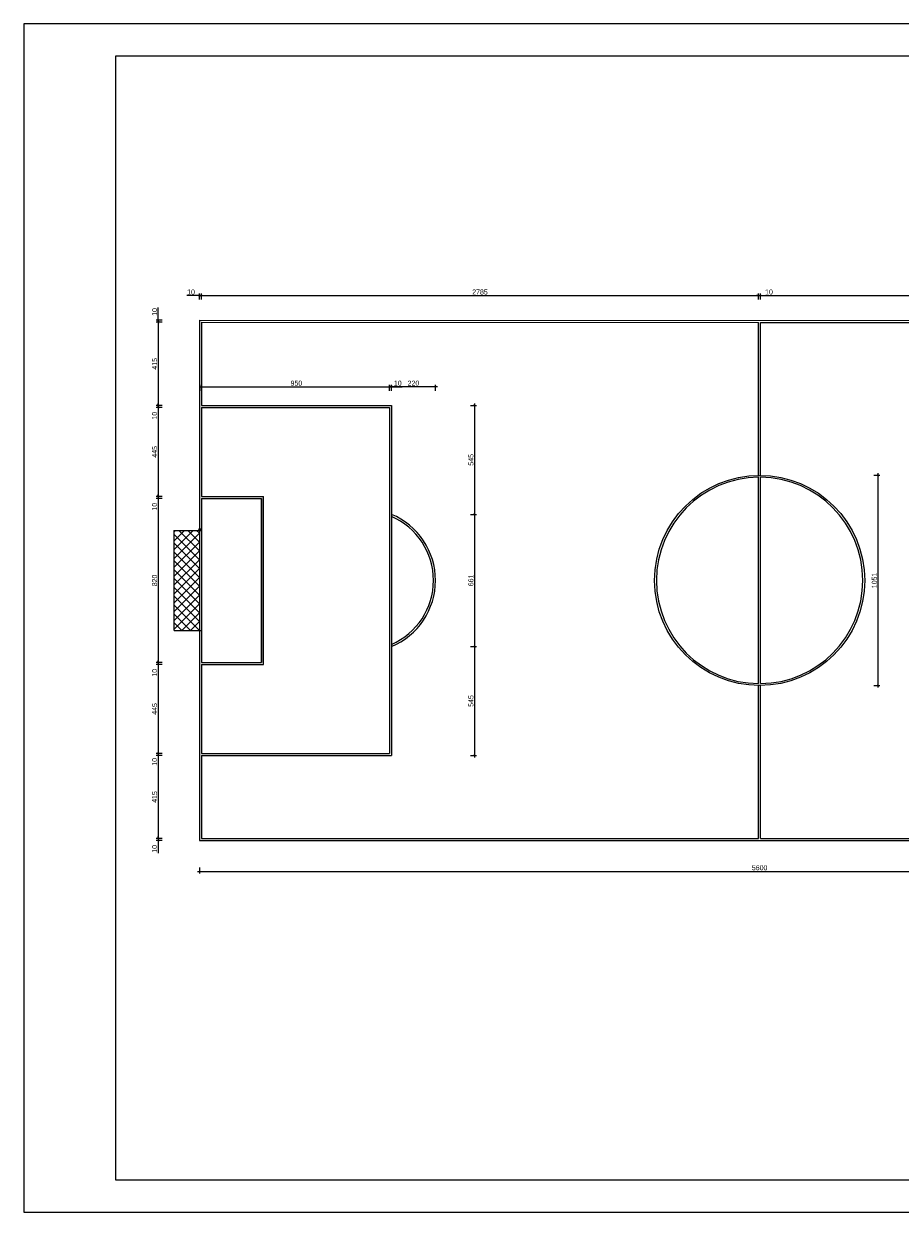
# Model space of a CAD drawing. Header units: millimetres. Extents: x 84430 to 404885, y 51857 to 208651.
# Tile 1 of 8: x 84430 to 88810, y 51857 to 57797. Entities that reach past the tile are written whole.
import ezdxf

# ---------------------------------------------------------------- set-up
doc = ezdxf.new("R2010")
doc.units = ezdxf.units.MM
doc.header["$LTSCALE"] = 100
doc.layers.add('6.Kosz', color=152, linetype='Continuous')
doc.layers.add('Ściany', color=1, linetype='Continuous')
doc.layers.add('Wentyl', color=4, linetype='Continuous', lineweight=18)
doc.styles.add('styl1', font='ARIAL.TTF', dxfattribs={"height": 25})
doc.dimstyles.new('ISO-25$0', dxfattribs={"dimtxt": 10, "dimasz": 10, "dimexe": 5, "dimexo": 12, "dimgap": 2, "dimtad": 1, "dimdec": 0, "dimtxsty": 'Standard', "dimblk": 'ARCHTICK', "dimcen": 2.5, "dimdle": 5, "dimadec": 0, "dimazin": 0, "dimtfac": 1, "dimtdec": 0, "dimtmove": 0, "dimatfit": 3, "dimfxl": 1, "dimlwd": 0, "dimarcsym": 0})

# ---------------------------------------------------------------- blocks, each defined once
blk = doc.blocks.new('_ArchTick')
at = {"layer": 'Ściany', "color": 0, "const_width": 0.15}
blk.add_lwpolyline([(-0.5, -0.5), (0.5, 0.5)], dxfattribs=at)
blk = doc.blocks.new('*D423')
at = {"layer": '6.Kosz', "color": 1, "lineweight": -2}
for p, q in [((88678.4, 55540.1), (88708.4, 55540.1)), ((88678.4, 54488.8), (88708.4, 54488.8))]:
    blk.add_line(p, q, dxfattribs=at)
at = {"layer": '6.Kosz', "color": 1, "lineweight": 0}
blk.add_line((88698.4, 55550.1), (88698.4, 54478.8), dxfattribs=at)
at = {"layer": 'Defpoints', "color": 0}
for p in [(88112.4, 55540.1), (88112.4, 54488.8), (88698.4, 54488.8)]:
    blk.add_point(p, dxfattribs=at)
at = {"layer": '6.Kosz', "color": 1, "lineweight": 0, "xscale": 10, "yscale": 10, "zscale": 10}
for p, rotation in [((88698.4, 55540.1), 90), ((88698.4, 54488.8), 270)]:
    blk.add_blockref('_ArchTick', p, dxfattribs=dict(at, rotation=rotation))
at = {"layer": '6.Kosz', "color": 4, "insert": (88680.6, 55014.4), "char_height": 25, "attachment_point": 5, "rotation": 90, "style": 'styl1'}
blk.add_mtext('1051', dxfattribs=at)
blk = doc.blocks.new('*D424')
at = {"layer": '6.Kosz', "color": 1, "lineweight": 0}
blk.add_line((85101.6, 56314.5), (85101.6, 55879.5), dxfattribs=at)
at = {"layer": '6.Kosz', "color": 1, "lineweight": -2}
for p, q in [((85121.6, 56304.5), (85091.6, 56304.5)), ((85121.6, 55889.5), (85091.6, 55889.5))]:
    blk.add_line(p, q, dxfattribs=at)
at = {"layer": 'Defpoints', "color": 0}
for p in [(85215.8, 56304.5), (85101.6, 55889.5), (85215.8, 55889.5)]:
    blk.add_point(p, dxfattribs=at)
at = {"layer": '6.Kosz', "color": 1, "lineweight": 0, "xscale": 10, "yscale": 10, "zscale": 10}
for p, rotation in [((85101.6, 56304.5), 90), ((85101.6, 55889.5), 270)]:
    blk.add_blockref('_ArchTick', p, dxfattribs=dict(at, rotation=rotation))
at = {"layer": '6.Kosz', "color": 4, "insert": (85083.8, 56097), "char_height": 25, "attachment_point": 5, "rotation": 90, "style": 'styl1'}
blk.add_mtext('415', dxfattribs=at)
blk = doc.blocks.new('*D425')
at = {"layer": '6.Kosz', "color": 1, "lineweight": 0}
for p, q in [((85101.6, 55889.5), (85101.6, 55899.5)), ((85101.6, 55889.5), (85101.6, 55879.5)), ((85101.6, 55879.5), (85101.6, 55816.1))]:
    blk.add_line(p, q, dxfattribs=at)
at = {"layer": '6.Kosz', "color": 1, "lineweight": -2}
for p, q in [((85121.6, 55889.5), (85091.6, 55889.5)), ((85121.6, 55879.5), (85091.6, 55879.5))]:
    blk.add_line(p, q, dxfattribs=at)
at = {"layer": 'Defpoints', "color": 0}
for p in [(85101.6, 55879.5), (85215.8, 55889.5), (85215.8, 55879.5)]:
    blk.add_point(p, dxfattribs=at)
at = {"layer": '6.Kosz', "color": 1, "lineweight": 0, "xscale": 10, "yscale": 10, "zscale": 10}
for p, rotation in [((85101.6, 55889.5), 270), ((85101.6, 55879.5), 90)]:
    blk.add_blockref('_ArchTick', p, dxfattribs=dict(at, rotation=rotation))
at = {"layer": '6.Kosz', "color": 4, "insert": (85083.8, 55837.8), "char_height": 25, "attachment_point": 5, "rotation": 90, "style": 'styl1'}
blk.add_mtext('10', dxfattribs=at)
blk = doc.blocks.new('*D426')
at = {"layer": '6.Kosz', "color": 1, "lineweight": -2}
for p, q in [((85121.6, 55879.5), (85091.6, 55879.5)), ((85121.6, 55434.5), (85091.6, 55434.5))]:
    blk.add_line(p, q, dxfattribs=at)
at = {"layer": '6.Kosz', "color": 1, "lineweight": 0}
blk.add_line((85101.6, 55889.5), (85101.6, 55424.5), dxfattribs=at)
at = {"layer": 'Defpoints', "color": 0}
for p in [(85215.8, 55879.5), (85101.6, 55434.5), (85215.8, 55434.5)]:
    blk.add_point(p, dxfattribs=at)
at = {"layer": '6.Kosz', "color": 1, "lineweight": 0, "xscale": 10, "yscale": 10, "zscale": 10}
for p, rotation in [((85101.6, 55879.5), 90), ((85101.6, 55434.5), 270)]:
    blk.add_blockref('_ArchTick', p, dxfattribs=dict(at, rotation=rotation))
at = {"layer": '6.Kosz', "color": 4, "insert": (85083.9, 55657), "char_height": 25, "attachment_point": 5, "rotation": 90, "style": 'styl1'}
blk.add_mtext('445', dxfattribs=at)
blk = doc.blocks.new('*D427')
at = {"layer": '6.Kosz', "color": 1, "lineweight": -2}
for p, q in [((85121.6, 55424.5), (85091.6, 55424.5)), ((85121.6, 54604.5), (85091.6, 54604.5))]:
    blk.add_line(p, q, dxfattribs=at)
at = {"layer": '6.Kosz', "color": 1, "lineweight": 0}
blk.add_line((85101.6, 55434.5), (85101.6, 54594.5), dxfattribs=at)
at = {"layer": 'Defpoints', "color": 0}
for p in [(85215.8, 55424.5), (85101.6, 54604.5), (85215.8, 54604.5)]:
    blk.add_point(p, dxfattribs=at)
at = {"layer": '6.Kosz', "color": 1, "lineweight": 0, "xscale": 10, "yscale": 10, "zscale": 10}
for p, rotation in [((85101.6, 55424.5), 90), ((85101.6, 54604.5), 270)]:
    blk.add_blockref('_ArchTick', p, dxfattribs=dict(at, rotation=rotation))
at = {"layer": '6.Kosz', "color": 4, "insert": (85083.8, 55014.5), "char_height": 25, "attachment_point": 5, "rotation": 90, "style": 'styl1'}
blk.add_mtext('820', dxfattribs=at)
blk = doc.blocks.new('*D428')
at = {"layer": '6.Kosz', "color": 1, "lineweight": -2}
for p, q in [((85121.6, 55434.5), (85091.6, 55434.5)), ((85121.6, 55424.5), (85091.6, 55424.5))]:
    blk.add_line(p, q, dxfattribs=at)
at = {"layer": '6.Kosz', "color": 1, "lineweight": 0}
for p, q in [((85101.6, 55434.5), (85101.6, 55444.5)), ((85101.6, 55434.5), (85101.6, 55424.5)), ((85101.6, 55424.5), (85101.6, 55361.1))]:
    blk.add_line(p, q, dxfattribs=at)
at = {"layer": 'Defpoints', "color": 0}
for p in [(85101.6, 55424.5), (85215.8, 55434.5), (85215.8, 55424.5)]:
    blk.add_point(p, dxfattribs=at)
at = {"layer": '6.Kosz', "color": 1, "lineweight": 0, "xscale": 10, "yscale": 10, "zscale": 10}
for p, rotation in [((85101.6, 55434.5), 270), ((85101.6, 55424.5), 90)]:
    blk.add_blockref('_ArchTick', p, dxfattribs=dict(at, rotation=rotation))
at = {"layer": '6.Kosz', "color": 4, "insert": (85083.8, 55382.8), "char_height": 25, "attachment_point": 5, "rotation": 90, "style": 'styl1'}
blk.add_mtext('10', dxfattribs=at)
blk = doc.blocks.new('*D429')
at = {"layer": '6.Kosz', "color": 1, "lineweight": -2}
for p, q in [((85121.6, 54604.5), (85091.6, 54604.5)), ((85121.6, 54594.5), (85091.6, 54594.5))]:
    blk.add_line(p, q, dxfattribs=at)
at = {"layer": '6.Kosz', "color": 1, "lineweight": 0}
for p, q in [((85101.6, 54604.5), (85101.6, 54614.5)), ((85101.6, 54604.5), (85101.6, 54594.5)), ((85101.6, 54594.5), (85101.6, 54531.1))]:
    blk.add_line(p, q, dxfattribs=at)
at = {"layer": 'Defpoints', "color": 0}
for p in [(85101.6, 54594.5), (85215.8, 54604.5), (85215.8, 54594.5)]:
    blk.add_point(p, dxfattribs=at)
at = {"layer": '6.Kosz', "color": 1, "lineweight": 0, "xscale": 10, "yscale": 10, "zscale": 10}
for p, rotation in [((85101.6, 54604.5), 270), ((85101.6, 54594.5), 90)]:
    blk.add_blockref('_ArchTick', p, dxfattribs=dict(at, rotation=rotation))
at = {"layer": '6.Kosz', "color": 4, "insert": (85083.8, 54552.8), "char_height": 25, "attachment_point": 5, "rotation": 90, "style": 'styl1'}
blk.add_mtext('10', dxfattribs=at)
blk = doc.blocks.new('*D430')
at = {"layer": '6.Kosz', "color": 1, "lineweight": -2}
for p, q in [((85121.6, 54594.5), (85091.6, 54594.5)), ((85121.6, 54149.5), (85091.6, 54149.5))]:
    blk.add_line(p, q, dxfattribs=at)
at = {"layer": '6.Kosz', "color": 1, "lineweight": 0}
blk.add_line((85101.6, 54604.5), (85101.6, 54139.5), dxfattribs=at)
at = {"layer": 'Defpoints', "color": 0}
for p in [(85215.8, 54594.5), (85101.6, 54149.5), (85215.8, 54149.5)]:
    blk.add_point(p, dxfattribs=at)
at = {"layer": '6.Kosz', "color": 1, "lineweight": 0, "xscale": 10, "yscale": 10, "zscale": 10}
for p, rotation in [((85101.6, 54594.5), 90), ((85101.6, 54149.5), 270)]:
    blk.add_blockref('_ArchTick', p, dxfattribs=dict(at, rotation=rotation))
at = {"layer": '6.Kosz', "color": 4, "insert": (85083.9, 54372), "char_height": 25, "attachment_point": 5, "rotation": 90, "style": 'styl1'}
blk.add_mtext('445', dxfattribs=at)
blk = doc.blocks.new('*D431')
at = {"layer": '6.Kosz', "color": 1, "lineweight": -2}
for p, q in [((85121.6, 54149.5), (85091.6, 54149.5)), ((85121.6, 54139.5), (85091.6, 54139.5))]:
    blk.add_line(p, q, dxfattribs=at)
at = {"layer": '6.Kosz', "color": 1, "lineweight": 0}
for p, q in [((85101.6, 54159.5), (85101.6, 54139.5)), ((85101.6, 54139.5), (85101.6, 54086.1))]:
    blk.add_line(p, q, dxfattribs=at)
at = {"layer": 'Defpoints', "color": 0}
for p in [(85101.6, 54139.5), (85215.8, 54149.5), (85215.8, 54139.5)]:
    blk.add_point(p, dxfattribs=at)
at = {"layer": '6.Kosz', "color": 1, "lineweight": 0, "xscale": 10, "yscale": 10, "zscale": 10}
for p, rotation in [((85101.6, 54149.5), 90), ((85101.6, 54139.5), 270)]:
    blk.add_blockref('_ArchTick', p, dxfattribs=dict(at, rotation=rotation))
at = {"layer": '6.Kosz', "color": 4, "insert": (85083.8, 54107.8), "char_height": 25, "attachment_point": 5, "rotation": 90, "style": 'styl1'}
blk.add_mtext('10', dxfattribs=at)
blk = doc.blocks.new('*D432')
at = {"layer": '6.Kosz', "color": 1, "lineweight": -2}
for p, q in [((85121.6, 54139.5), (85091.6, 54139.5)), ((85121.6, 53724.5), (85091.6, 53724.5))]:
    blk.add_line(p, q, dxfattribs=at)
at = {"layer": '6.Kosz', "color": 1, "lineweight": 0}
blk.add_line((85101.6, 54149.5), (85101.6, 53714.5), dxfattribs=at)
at = {"layer": 'Defpoints', "color": 0}
for p in [(85215.8, 54139.5), (85101.6, 53724.5), (85215.8, 53724.5)]:
    blk.add_point(p, dxfattribs=at)
at = {"layer": '6.Kosz', "color": 1, "lineweight": 0, "xscale": 10, "yscale": 10, "zscale": 10}
for p, rotation in [((85101.6, 54139.5), 90), ((85101.6, 53724.5), 270)]:
    blk.add_blockref('_ArchTick', p, dxfattribs=dict(at, rotation=rotation))
at = {"layer": '6.Kosz', "color": 4, "insert": (85083.8, 53932), "char_height": 25, "attachment_point": 5, "rotation": 90, "style": 'styl1'}
blk.add_mtext('415', dxfattribs=at)
blk = doc.blocks.new('*D433')
at = {"layer": '6.Kosz', "color": 1, "lineweight": -2}
for p, q in [((85121.6, 53724.5), (85091.6, 53724.5)), ((85121.6, 53714.5), (85091.6, 53714.5))]:
    blk.add_line(p, q, dxfattribs=at)
at = {"layer": '6.Kosz', "color": 1, "lineweight": 0}
for p, q in [((85101.6, 53724.5), (85101.6, 53734.5)), ((85101.6, 53724.5), (85101.6, 53714.5)), ((85101.6, 53714.5), (85101.6, 53651.1))]:
    blk.add_line(p, q, dxfattribs=at)
at = {"layer": 'Defpoints', "color": 0}
for p in [(85101.6, 53714.5), (85215.8, 53724.5), (85215.8, 53714.5)]:
    blk.add_point(p, dxfattribs=at)
at = {"layer": '6.Kosz', "color": 1, "lineweight": 0, "xscale": 10, "yscale": 10, "zscale": 10}
for p, rotation in [((85101.6, 53724.5), 270), ((85101.6, 53714.5), 90)]:
    blk.add_blockref('_ArchTick', p, dxfattribs=dict(at, rotation=rotation))
at = {"layer": '6.Kosz', "color": 4, "insert": (85083.8, 53672.8), "char_height": 25, "attachment_point": 5, "rotation": 90, "style": 'styl1'}
blk.add_mtext('10', dxfattribs=at)
blk = doc.blocks.new('*D434')
at = {"layer": '6.Kosz', "color": 1, "lineweight": 0}
for p, q in [((85101.6, 56314.5), (85101.6, 56377.8)), ((85101.6, 56304.5), (85101.6, 56314.5)), ((85101.6, 56304.5), (85101.6, 56294.5))]:
    blk.add_line(p, q, dxfattribs=at)
at = {"layer": '6.Kosz', "color": 1, "lineweight": -2}
for p, q in [((85121.6, 56314.5), (85091.6, 56314.5)), ((85121.6, 56304.5), (85091.6, 56304.5))]:
    blk.add_line(p, q, dxfattribs=at)
at = {"layer": 'Defpoints', "color": 0}
for p in [(85101.6, 56314.5), (85317.4, 56314.5), (85317.4, 56304.5)]:
    blk.add_point(p, dxfattribs=at)
at = {"layer": '6.Kosz', "color": 1, "lineweight": 0, "xscale": 10, "yscale": 10, "zscale": 10}
for p, rotation in [((85101.6, 56314.5), 270), ((85101.6, 56304.5), 90)]:
    blk.add_blockref('_ArchTick', p, dxfattribs=dict(at, rotation=rotation))
at = {"layer": '6.Kosz', "color": 4, "insert": (85083.8, 56356.2), "char_height": 25, "attachment_point": 5, "rotation": 90, "style": 'styl1'}
blk.add_mtext('10', dxfattribs=at)
blk = doc.blocks.new('*D435')
at = {"layer": '6.Kosz', "color": 1, "lineweight": 0}
for p, q in [((85307.4, 56438.1), (85244.1, 56438.1)), ((85317.4, 56438.1), (85307.4, 56438.1)), ((85317.4, 56438.1), (85327.4, 56438.1))]:
    blk.add_line(p, q, dxfattribs=at)
at = {"layer": '6.Kosz', "color": 1, "lineweight": -2}
for p, q in [((85307.4, 56418.1), (85307.4, 56448.1)), ((85317.4, 56418.1), (85317.4, 56448.1))]:
    blk.add_line(p, q, dxfattribs=at)
at = {"layer": 'Defpoints', "color": 0}
for p in [(85307.4, 56438.1), (85307.4, 56304.5), (85317.4, 56304.5)]:
    blk.add_point(p, dxfattribs=at)
at = {"layer": '6.Kosz', "color": 1, "lineweight": 0, "xscale": 10, "yscale": 10, "zscale": 10}
blk.add_blockref('_ArchTick', (85307.4, 56438.1), dxfattribs=at)
at = {"layer": '6.Kosz', "color": 1, "lineweight": 0, "xscale": 10, "yscale": 10, "zscale": 10, "rotation": 180}
blk.add_blockref('_ArchTick', (85317.4, 56438.1), dxfattribs=at)
at = {"layer": '6.Kosz', "color": 4, "insert": (85265.8, 56455.9), "char_height": 25, "attachment_point": 5, "style": 'styl1'}
blk.add_mtext('10', dxfattribs=at)
blk = doc.blocks.new('*D436')
at = {"layer": '6.Kosz', "color": 1, "lineweight": 0}
blk.add_line((85307.4, 56438.1), (88112.4, 56438.1), dxfattribs=at)
at = {"layer": '6.Kosz', "color": 1, "lineweight": -2}
for p, q in [((85317.4, 56418.1), (85317.4, 56448.1)), ((88102.4, 56418.1), (88102.4, 56448.1))]:
    blk.add_line(p, q, dxfattribs=at)
at = {"layer": 'Defpoints', "color": 0}
for p in [(88102.4, 56438.1), (85317.4, 56304.5), (88102.4, 56304.4)]:
    blk.add_point(p, dxfattribs=at)
at = {"layer": '6.Kosz', "color": 1, "lineweight": 0, "xscale": 10, "yscale": 10, "zscale": 10, "rotation": 180}
blk.add_blockref('_ArchTick', (85317.4, 56438.1), dxfattribs=at)
at = {"layer": '6.Kosz', "color": 1, "lineweight": 0, "xscale": 10, "yscale": 10, "zscale": 10}
blk.add_blockref('_ArchTick', (88102.4, 56438.1), dxfattribs=at)
at = {"layer": '6.Kosz', "color": 4, "insert": (86709.9, 56455.9), "char_height": 25, "attachment_point": 5, "style": 'styl1'}
blk.add_mtext('2785', dxfattribs=at)
blk = doc.blocks.new('*D437')
at = {"layer": '6.Kosz', "color": 1, "lineweight": 0}
for p, q in [((88102.4, 56438.1), (88092.4, 56438.1)), ((88102.4, 56438.1), (88112.4, 56438.1)), ((88112.4, 56438.1), (88175.8, 56438.1))]:
    blk.add_line(p, q, dxfattribs=at)
at = {"layer": '6.Kosz', "color": 1, "lineweight": -2}
for p, q in [((88102.4, 56418.1), (88102.4, 56448.1)), ((88112.4, 56418.1), (88112.4, 56448.1))]:
    blk.add_line(p, q, dxfattribs=at)
at = {"layer": 'Defpoints', "color": 0}
for p in [(88112.4, 56438.1), (88102.4, 56304.4), (88112.4, 56304.4)]:
    blk.add_point(p, dxfattribs=at)
at = {"layer": '6.Kosz', "color": 1, "lineweight": 0, "xscale": 10, "yscale": 10, "zscale": 10}
blk.add_blockref('_ArchTick', (88102.4, 56438.1), dxfattribs=at)
at = {"layer": '6.Kosz', "color": 1, "lineweight": 0, "xscale": 10, "yscale": 10, "zscale": 10, "rotation": 180}
blk.add_blockref('_ArchTick', (88112.4, 56438.1), dxfattribs=at)
at = {"layer": '6.Kosz', "color": 4, "insert": (88154.1, 56455.9), "char_height": 25, "attachment_point": 5, "style": 'styl1'}
blk.add_mtext('10', dxfattribs=at)
blk = doc.blocks.new('*D438')
at = {"layer": '6.Kosz', "color": 1, "lineweight": 0}
blk.add_line((88102.4, 56438.1), (90907.4, 56438.1), dxfattribs=at)
at = {"layer": '6.Kosz', "color": 1, "lineweight": -2}
for p, q in [((88112.4, 56418.1), (88112.4, 56448.1)), ((90897.4, 56418.1), (90897.4, 56448.1))]:
    blk.add_line(p, q, dxfattribs=at)
at = {"layer": 'Defpoints', "color": 0}
for p in [(90897.4, 56438.1), (88112.4, 56304.4), (90897.4, 56304.4)]:
    blk.add_point(p, dxfattribs=at)
at = {"layer": '6.Kosz', "color": 1, "lineweight": 0, "xscale": 10, "yscale": 10, "zscale": 10, "rotation": 180}
blk.add_blockref('_ArchTick', (88112.4, 56438.1), dxfattribs=at)
at = {"layer": '6.Kosz', "color": 1, "lineweight": 0, "xscale": 10, "yscale": 10, "zscale": 10}
blk.add_blockref('_ArchTick', (90897.4, 56438.1), dxfattribs=at)
at = {"layer": '6.Kosz', "color": 4, "insert": (89504.9, 56455.9), "char_height": 25, "attachment_point": 5, "style": 'styl1'}
blk.add_mtext('2785', dxfattribs=at)
blk = doc.blocks.new('*D440')
at = {"layer": '6.Kosz', "color": 1, "lineweight": 0}
blk.add_line((85307.4, 55982.4), (86277.4, 55982.4), dxfattribs=at)
at = {"layer": '6.Kosz', "color": 1, "lineweight": -2}
for p, q in [((85317.4, 55962.4), (85317.4, 55992.4)), ((86267.4, 55962.4), (86267.4, 55992.4))]:
    blk.add_line(p, q, dxfattribs=at)
at = {"layer": 'Defpoints', "color": 0}
for p in [(86267.4, 55982.4), (85317.4, 55889.5), (86267.4, 55889.5)]:
    blk.add_point(p, dxfattribs=at)
at = {"layer": '6.Kosz', "color": 1, "lineweight": 0, "xscale": 10, "yscale": 10, "zscale": 10, "rotation": 180}
blk.add_blockref('_ArchTick', (85317.4, 55982.4), dxfattribs=at)
at = {"layer": '6.Kosz', "color": 1, "lineweight": 0, "xscale": 10, "yscale": 10, "zscale": 10}
blk.add_blockref('_ArchTick', (86267.4, 55982.4), dxfattribs=at)
at = {"layer": '6.Kosz', "color": 4, "insert": (85792.4, 56000.2), "char_height": 25, "attachment_point": 5, "style": 'styl1'}
blk.add_mtext('950', dxfattribs=at)
blk = doc.blocks.new('*D441')
at = {"layer": '6.Kosz', "color": 1, "lineweight": 0}
for p, q in [((86247.4, 55982.4), (86267.4, 55982.4)), ((86267.4, 55982.4), (86320.8, 55982.4))]:
    blk.add_line(p, q, dxfattribs=at)
at = {"layer": '6.Kosz', "color": 1, "lineweight": -2}
for p, q in [((86257.4, 55962.4), (86257.4, 55992.4)), ((86267.4, 55962.4), (86267.4, 55992.4))]:
    blk.add_line(p, q, dxfattribs=at)
at = {"layer": 'Defpoints', "color": 0}
for p in [(86267.4, 55982.4), (86257.4, 55879.5), (86267.4, 55879.5)]:
    blk.add_point(p, dxfattribs=at)
at = {"layer": '6.Kosz', "color": 1, "lineweight": 0, "xscale": 10, "yscale": 10, "zscale": 10, "rotation": 180}
blk.add_blockref('_ArchTick', (86257.4, 55982.4), dxfattribs=at)
at = {"layer": '6.Kosz', "color": 1, "lineweight": 0, "xscale": 10, "yscale": 10, "zscale": 10}
blk.add_blockref('_ArchTick', (86267.4, 55982.4), dxfattribs=at)
at = {"layer": '6.Kosz', "color": 4, "insert": (86299.1, 56000.2), "char_height": 25, "attachment_point": 5, "style": 'styl1'}
blk.add_mtext('10', dxfattribs=at)
blk = doc.blocks.new('*D442')
at = {"layer": '6.Kosz', "color": 1, "lineweight": 0}
blk.add_line((86497.4, 55982.4), (86257.4, 55982.4), dxfattribs=at)
at = {"layer": '6.Kosz', "color": 1, "lineweight": -2}
for p, q in [((86267.4, 55962.4), (86267.4, 55992.4)), ((86487.4, 55962.4), (86487.4, 55992.4))]:
    blk.add_line(p, q, dxfattribs=at)
at = {"layer": 'Defpoints', "color": 0}
for p in [(86267.4, 55982.4), (86267.4, 55014.5), (86487.4, 55014.5)]:
    blk.add_point(p, dxfattribs=at)
at = {"layer": '6.Kosz', "color": 1, "lineweight": 0, "xscale": 10, "yscale": 10, "zscale": 10, "rotation": 180}
blk.add_blockref('_ArchTick', (86267.4, 55982.4), dxfattribs=at)
at = {"layer": '6.Kosz', "color": 1, "lineweight": 0, "xscale": 10, "yscale": 10, "zscale": 10}
blk.add_blockref('_ArchTick', (86487.4, 55982.4), dxfattribs=at)
at = {"layer": '6.Kosz', "color": 4, "insert": (86377.4, 56000.2), "char_height": 25, "attachment_point": 5, "style": 'styl1'}
blk.add_mtext('220', dxfattribs=at)
blk = doc.blocks.new('*D443')
at = {"layer": '6.Kosz', "color": 1, "lineweight": 0}
blk.add_line((86682.5, 55899.5), (86682.5, 55334.8), dxfattribs=at)
at = {"layer": '6.Kosz', "color": 1, "lineweight": -2}
for p, q in [((86662.5, 55889.5), (86692.5, 55889.5)), ((86662.5, 55344.8), (86692.5, 55344.8))]:
    blk.add_line(p, q, dxfattribs=at)
at = {"layer": 'Defpoints', "color": 0}
for p in [(86267.4, 55889.5), (86267.4, 55344.8), (86682.5, 55344.8)]:
    blk.add_point(p, dxfattribs=at)
at = {"layer": '6.Kosz', "color": 1, "lineweight": 0, "xscale": 10, "yscale": 10, "zscale": 10}
for p, rotation in [((86682.5, 55889.5), 90), ((86682.5, 55344.8), 270)]:
    blk.add_blockref('_ArchTick', p, dxfattribs=dict(at, rotation=rotation))
at = {"layer": '6.Kosz', "color": 4, "insert": (86664.7, 55617.1), "char_height": 25, "attachment_point": 5, "rotation": 90, "style": 'styl1'}
blk.add_mtext('545', dxfattribs=at)
blk = doc.blocks.new('*D444')
at = {"layer": '6.Kosz', "color": 1, "lineweight": -2}
for p, q in [((86662.5, 55344.8), (86692.5, 55344.8)), ((86662.5, 54684.1), (86692.5, 54684.1))]:
    blk.add_line(p, q, dxfattribs=at)
at = {"layer": '6.Kosz', "color": 1, "lineweight": 0}
blk.add_line((86682.5, 55354.8), (86682.5, 54674.1), dxfattribs=at)
at = {"layer": 'Defpoints', "color": 0}
for p in [(86267.4, 55344.8), (86267.4, 54684.1), (86682.5, 54684.1)]:
    blk.add_point(p, dxfattribs=at)
at = {"layer": '6.Kosz', "color": 1, "lineweight": 0, "xscale": 10, "yscale": 10, "zscale": 10}
for p, rotation in [((86682.5, 55344.8), 90), ((86682.5, 54684.1), 270)]:
    blk.add_blockref('_ArchTick', p, dxfattribs=dict(at, rotation=rotation))
at = {"layer": '6.Kosz', "color": 4, "insert": (86664.7, 55014.5), "char_height": 25, "attachment_point": 5, "rotation": 90, "style": 'styl1'}
blk.add_mtext('661', dxfattribs=at)
blk = doc.blocks.new('*D445')
at = {"layer": '6.Kosz', "color": 1, "lineweight": -2}
for p, q in [((86662.5, 54684.1), (86692.5, 54684.1)), ((86662.5, 54139.5), (86692.5, 54139.5))]:
    blk.add_line(p, q, dxfattribs=at)
at = {"layer": '6.Kosz', "color": 1, "lineweight": 0}
blk.add_line((86682.5, 54694.1), (86682.5, 54129.5), dxfattribs=at)
at = {"layer": 'Defpoints', "color": 0}
for p in [(86267.4, 54684.1), (86267.4, 54139.5), (86682.5, 54139.5)]:
    blk.add_point(p, dxfattribs=at)
at = {"layer": '6.Kosz', "color": 1, "lineweight": 0, "xscale": 10, "yscale": 10, "zscale": 10}
for p, rotation in [((86682.5, 54684.1), 90), ((86682.5, 54139.5), 270)]:
    blk.add_blockref('_ArchTick', p, dxfattribs=dict(at, rotation=rotation))
at = {"layer": '6.Kosz', "color": 4, "insert": (86664.7, 54411.8), "char_height": 25, "attachment_point": 5, "rotation": 90, "style": 'styl1'}
blk.add_mtext('545', dxfattribs=at)
blk = doc.blocks.new('*D446')
at = {"layer": '6.Kosz', "color": 1, "lineweight": -2}
for p, q in [((85307.4, 53580.4), (85307.4, 53550.4)), ((90907.4, 53580.4), (90907.4, 53550.4))]:
    blk.add_line(p, q, dxfattribs=at)
at = {"layer": '6.Kosz', "color": 1, "lineweight": 0}
blk.add_line((85297.4, 53560.4), (90917.4, 53560.4), dxfattribs=at)
at = {"layer": 'Defpoints', "color": 0}
for p in [(85307.4, 53714.5), (90907.4, 53714.4), (90907.4, 53560.4)]:
    blk.add_point(p, dxfattribs=at)
at = {"layer": '6.Kosz', "color": 1, "lineweight": 0, "xscale": 10, "yscale": 10, "zscale": 10, "rotation": 180}
blk.add_blockref('_ArchTick', (85307.4, 53560.4), dxfattribs=at)
at = {"layer": '6.Kosz', "color": 1, "lineweight": 0, "xscale": 10, "yscale": 10, "zscale": 10}
blk.add_blockref('_ArchTick', (90907.4, 53560.4), dxfattribs=at)
at = {"layer": '6.Kosz', "color": 4, "insert": (88107.4, 53578.2), "char_height": 25, "attachment_point": 5, "style": 'styl1'}
blk.add_mtext('5600', dxfattribs=at)

msp = doc.modelspace()

# ---------------------------------------------------------------- hatches: boundary and pattern name
at = {"linetype": 'Continuous', "lineweight": 18}
h = msp.add_hatch(dxfattribs=at)
h.set_pattern_fill('ANSI37', color=1, scale=250, style=2)
h.set_pattern_definition([(45, (85307.434, 54764.474), (-22.097, 22.097), []), (135, (85307.434, 54764.474), (-22.097, -22.097), [])])
h.paths.add_polyline_path([(85179.427, 54764.476), (85179.434, 55264.476), (85307.434, 55264.474), (85307.427, 54764.474)])

# ---------------------------------------------------------------- linework, layer by layer
at = {"color": 1, "linetype": 'Continuous', "lineweight": 18}
for p, q in [((85307.447, 56314.474), (85307.414, 53714.474)), ((85307.447, 56314.474), (85307.414, 53714.474)), ((85307.447, 56314.474), (90907.447, 56314.403)), ((85317.447, 56304.474), (85317.442, 55889.474)), ((85317.447, 56304.474), (88102.447, 56304.439)), ((88102.437, 55540.098), (88102.447, 56304.439)), ((88112.437, 55540.097), (88112.447, 56304.439)), ((88112.447, 56304.439), (90897.447, 56304.403)), ((85317.442, 55879.474), (85317.436, 55434.474)), ((85317.442, 55879.474), (85317.436, 55434.474)), ((85317.442, 55889.474), (86267.442, 55889.462)), ((85317.442, 55879.474), (86257.442, 55879.462)), ((86257.442, 55879.462), (86257.42, 54149.462)), ((86267.442, 55889.462), (86267.419, 54139.462)), ((88102.424, 54498.781), (88102.437, 55530.097)), ((88112.424, 54498.78), (88112.437, 55530.097)), ((85317.436, 55424.474), (85317.425, 54604.474)), ((85317.436, 55424.474), (85317.425, 54604.474)), ((85317.436, 55434.474), (85627.436, 55434.47)), ((85317.436, 55434.474), (85627.436, 55434.47)), ((85317.436, 55424.474), (85617.436, 55424.47)), ((85317.436, 55424.474), (85617.436, 55424.47)), ((85617.425, 54604.47), (85617.436, 55424.47)), ((85617.436, 55424.47), (85617.425, 54604.47)), ((85617.425, 54604.47), (85617.436, 55424.47)), ((85617.436, 55424.47), (85617.425, 54604.47)), ((85627.425, 54594.47), (85627.436, 55434.47)), ((85627.425, 54594.47), (85627.436, 55434.47)), ((85179.434, 55264.476), (85179.427, 54764.476)), ((85179.434, 55264.476), (85315.417, 55264.474)), ((85181.444, 54764.476), (85317.427, 54764.474)), ((85317.425, 54594.474), (85317.42, 54149.474)), ((85317.425, 54594.474), (85317.42, 54149.474)), ((85317.425, 54604.474), (85617.425, 54604.47)), ((85317.425, 54604.474), (85617.425, 54604.47)), ((85317.425, 54594.474), (85627.425, 54594.47)), ((85317.425, 54594.474), (85627.425, 54594.47)), ((88102.414, 53724.439), (88102.424, 54488.78)), ((88112.414, 53724.439), (88112.424, 54488.78)), ((85317.419, 54139.474), (85317.414, 53724.474)), ((85317.419, 54139.474), (86267.419, 54139.462)), ((85317.42, 54149.474), (86257.42, 54149.462)), ((85307.414, 53714.474), (90907.414, 53714.403)), ((85317.414, 53724.474), (88102.414, 53724.439)), ((88112.414, 53724.439), (90897.414, 53724.403))]:
    msp.add_line(p, q, dxfattribs=at)
for centre, radius in [((88107.431, 55014.439), 525), ((85310.413, 55269.474), 5)]:
    msp.add_circle(centre, radius, dxfattribs=at)
for centre, radius, start, end in [((88107.431, 55014.439), 515.683, 90.5548155, 269.4437312), ((88107.431, 55014.439), 515.683, 270.5548155, 89.4437312), ((86129.431, 55014.464), 358, 292.6724967, 67.3260501), ((86129.431, 55014.464), 348, 293.3620597, 66.6364871)]:
    msp.add_arc(centre, radius, start, end, dxfattribs=at)
at = {"layer": 'Wentyl'}
for points in [[(84429.976, 51856.681), (92829.976, 51856.681), (92829.976, 57796.681), (84429.976, 57796.681)], [(84889.976, 57636.681), (92669.976, 57636.681), (92669.976, 52016.681), (84889.976, 52016.681)]]:
    msp.add_lwpolyline(points, close=True, dxfattribs=at)

# ---------------------------------------------------------------- dimensions: what is measured, and where the dimension line sits
at = {"layer": '6.Kosz', "color": 1}
for base, p1, p2, picture, middle in [((85307.447, 56438.1), (85317.447, 56304.474), (85307.447, 56304.474), '*D435', (85265.76, 56455.864)), ((88102.447, 56438.1), (85317.447, 56304.474), (88102.447, 56304.439), '*D436', (86709.947, 56455.864)), ((88112.447, 56438.1), (88102.447, 56304.439), (88112.447, 56304.439), '*D437', (88154.133, 56455.864)), ((90897.447, 56438.1), (88112.447, 56304.439), (90897.447, 56304.403), '*D438', (89504.947, 56455.864)), ((86267.442, 55982.44), (85317.442, 55889.474), (86267.442, 55889.462), '*D440', (85792.442, 56000.204)), ((86267.442, 55982.44), (86257.442, 55879.462), (86267.442, 55879.462), '*D441', (86299.128, 56000.204)), ((86267.431, 55982.44), (86487.431, 55014.459), (86267.431, 55014.459), '*D442', (86377.431, 56000.204)), ((90907.414, 53560.419), (85307.414, 53714.474), (90907.414, 53714.403), '*D446', (88107.414, 53578.183))]:
    dim = msp.add_linear_dim(base=base, p1=p1, p2=p2, dimstyle='ISO-25$0', override={"dimtxt": 25, "dimexe": 10, "dimexo": 10, "dimgap": 5, "dimtxsty": 'styl1', "dimdle": 10, "dimclrd": 1, "dimclre": 1, "dimclrt": 4, "dimldrblk": 'ArchTick', "dimfxl": 20, "dimfxlon": 1}, dxfattribs=at)
    dim.commit()
    dim.dimension.update_dxf_attribs({"geometry": picture, "text_midpoint": middle})
for base, p1, p2, override, picture, middle in [((85101.583, 56314.474), (85317.447, 56304.474), (85317.447, 56314.474), {"dimtxt": 25, "dimexe": 10, "dimexo": 10, "dimgap": 5, "dimtxsty": 'styl1', "dimdle": 10, "dimclrd": 1, "dimclre": 1, "dimclrt": 4, "dimldrblk": 'ArchTick', "dimfxl": 20, "dimfxlon": 1}, '*D434', (85083.818, 56356.161)), ((85101.583, 55889.474), (85215.789, 56304.474), (85215.789, 55889.474), {"dimtxt": 25, "dimexe": 10, "dimexo": 10, "dimgap": 5, "dimtxsty": 'styl1', "dimdle": 10, "dimclrd": 1, "dimclre": 1, "dimclrt": 4, "dimldrblk": 'ArchTick', "dimfxl": 20, "dimfxlon": 1}, '*D424', (85083.818, 56096.974)), ((85101.583, 55879.474), (85215.784, 55889.474), (85215.784, 55879.474), {"dimtxt": 25, "dimexe": 10, "dimexo": 10, "dimgap": 5, "dimtxsty": 'styl1', "dimdle": 10, "dimclrd": 1, "dimclre": 1, "dimclrt": 4, "dimldrblk": 'ArchTick', "dimfxl": 20, "dimfxlon": 1}, '*D425', (85083.818, 55837.788)), ((86682.452, 55344.795), (86267.442, 55889.462), (86267.435, 55344.795), {"dimtxt": 25, "dimexe": 10, "dimexo": 10, "dimgap": 5, "dimtxsty": 'styl1', "dimdle": 10, "dimclrd": 1, "dimclre": 1, "dimclrt": 4, "dimldrblk": 'ArchTick', "dimfxl": 20, "dimfxlon": 1}, '*D443', (86664.739, 55617.129)), ((85101.583, 55434.474), (85215.784, 55879.474), (85215.784, 55434.474), {"dimtxt": 25, "dimexe": 10, "dimexo": 10, "dimgap": 5, "dimtxsty": 'styl1', "dimdle": 10, "dimclrd": 1, "dimclre": 1, "dimclrt": 4, "dimldrblk": 'ArchTick', "dimfxl": 20, "dimfxlon": 1}, '*D426', (85083.869, 55656.974)), ((88698.395, 54488.78), (88112.437, 55540.097), (88112.437, 54488.78), {"dimtxt": 25, "dimexe": 10, "dimexo": 10, "dimgap": 5, "dimtxsty": 'styl1', "dimblk": 'ArchTick', "dimdle": 10, "dimclrd": 1, "dimclre": 1, "dimclrt": 4, "dimldrblk": 'ArchTick', "dimfxl": 20, "dimfxlon": 1}, '*D423', (88680.631, 55014.439)), ((85101.583, 55424.474), (85215.778, 55434.474), (85215.778, 55424.474), {"dimtxt": 25, "dimexe": 10, "dimexo": 10, "dimgap": 5, "dimtxsty": 'styl1', "dimdle": 10, "dimclrd": 1, "dimclre": 1, "dimclrt": 4, "dimldrblk": 'ArchTick', "dimfxl": 20, "dimfxlon": 1}, '*D428', (85083.818, 55382.788)), ((85101.583, 54604.474), (85215.792, 55424.474), (85215.768, 54604.474), {"dimtxt": 25, "dimexe": 10, "dimexo": 10, "dimgap": 5, "dimtxsty": 'styl1', "dimdle": 10, "dimclrd": 1, "dimclre": 1, "dimclrt": 4, "dimldrblk": 'ArchTick', "dimfxl": 20, "dimfxlon": 1}, '*D427', (85083.818, 55014.474)), ((86682.452, 54684.132), (86267.435, 55344.795), (86267.435, 54684.132), {"dimtxt": 25, "dimexe": 10, "dimexo": 10, "dimgap": 5, "dimtxsty": 'styl1', "dimdle": 10, "dimclrd": 1, "dimclre": 1, "dimclrt": 4, "dimldrblk": 'ArchTick', "dimfxl": 20, "dimfxlon": 1}, '*D444', (86664.687, 55014.464)), ((86682.452, 54139.462), (86267.426, 54684.129), (86267.419, 54139.462), {"dimtxt": 25, "dimexe": 10, "dimexo": 10, "dimgap": 5, "dimtxsty": 'styl1', "dimdle": 10, "dimclrd": 1, "dimclre": 1, "dimclrt": 4, "dimldrblk": 'ArchTick', "dimfxl": 20, "dimfxlon": 1}, '*D445', (86664.739, 54411.796)), ((85101.583, 54594.474), (85215.768, 54604.474), (85215.767, 54594.474), {"dimtxt": 25, "dimexe": 10, "dimexo": 10, "dimgap": 5, "dimtxsty": 'styl1', "dimdle": 10, "dimclrd": 1, "dimclre": 1, "dimclrt": 4, "dimldrblk": 'ArchTick', "dimfxl": 20, "dimfxlon": 1}, '*D429', (85083.818, 54552.788)), ((85101.583, 54149.474), (85215.767, 54594.474), (85215.762, 54149.474), {"dimtxt": 25, "dimexe": 10, "dimexo": 10, "dimgap": 5, "dimtxsty": 'styl1', "dimdle": 10, "dimclrd": 1, "dimclre": 1, "dimclrt": 4, "dimldrblk": 'ArchTick', "dimfxl": 20, "dimfxlon": 1}, '*D430', (85083.869, 54371.974)), ((85101.583, 54139.474), (85215.762, 54149.474), (85215.762, 54139.474), {"dimtxt": 25, "dimexe": 10, "dimexo": 10, "dimgap": 5, "dimtxsty": 'styl1', "dimdle": 10, "dimclrd": 1, "dimclre": 1, "dimclrt": 4, "dimldrblk": 'ArchTick', "dimfxl": 20, "dimfxlon": 1}, '*D431', (85083.818, 54107.788)), ((85101.583, 53724.474), (85215.762, 54139.474), (85215.762, 53724.474), {"dimtxt": 25, "dimexe": 10, "dimexo": 10, "dimgap": 5, "dimtxsty": 'styl1', "dimdle": 10, "dimclrd": 1, "dimclre": 1, "dimclrt": 4, "dimldrblk": 'ArchTick', "dimfxl": 20, "dimfxlon": 1}, '*D432', (85083.818, 53931.974)), ((85101.583, 53714.474), (85215.756, 53724.474), (85215.756, 53714.474), {"dimtxt": 25, "dimexe": 10, "dimexo": 10, "dimgap": 5, "dimtxsty": 'styl1', "dimdle": 10, "dimclrd": 1, "dimclre": 1, "dimclrt": 4, "dimldrblk": 'ArchTick', "dimfxl": 20, "dimfxlon": 1}, '*D433', (85083.818, 53672.788))]:
    dim = msp.add_linear_dim(base=base, p1=p1, p2=p2, angle=90, dimstyle='ISO-25$0', override=override, dxfattribs=at)
    dim.commit()
    dim.dimension.update_dxf_attribs({"geometry": picture, "text_midpoint": middle})

doc.saveas('drawing.dxf')
